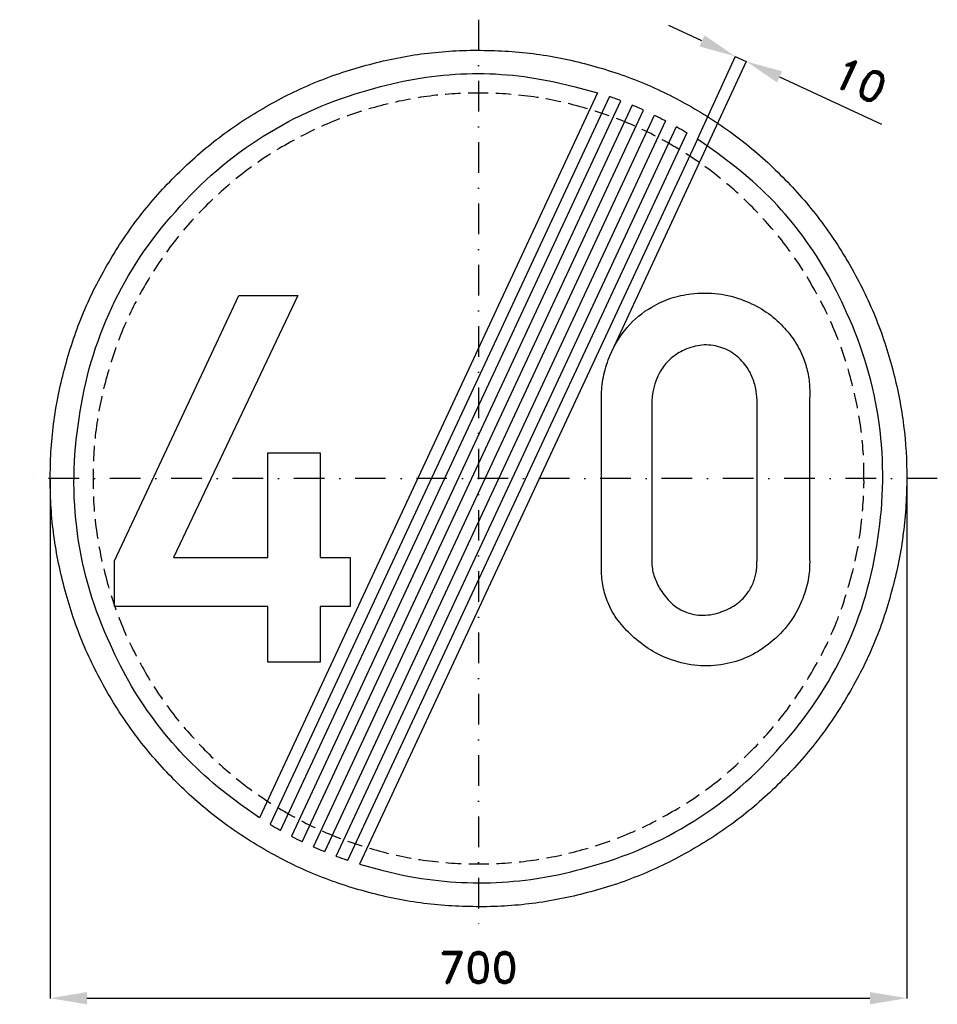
# Model space of a CAD drawing. Header units: millimetres. Extents: x -375 to 375, y -430 to 375.
import ezdxf

# ---------------------------------------------------------------- set-up
doc = ezdxf.new("R2010")
doc.units = ezdxf.units.MM
doc.header["$LTSCALE"] = 5
doc.linetypes.add('ČERCHOVANÁX2', pattern=[2, 1, -0.5, 0, -0.5])
doc.linetypes.add('ČÁRKOVANÁX2', pattern=[1.5, 1, -0.5])
doc.layers.add('Kóty', color=2, linetype='Continuous')
doc.layers.add('Značka', color=7, linetype='Continuous')
doc.styles.get("Standard").update_dxf_attribs({"font": 'romand.shx', "height": 25})
doc.dimstyles.get("Standard").update_dxf_attribs({"dimtxt": 25, "dimasz": 30, "dimexe": 0.18, "dimexo": 0.0625, "dimgap": 12.5, "dimtad": 1, "dimdec": 0, "dimzin": 0, "dimdsep": 46, "dimtxsty": 'Standard', "dimcen": 0.09, "dimadec": 0, "dimazin": 0, "dimtfac": 1, "dimtdec": 0, "dimtofl": 0, "dimtmove": 0, "dimatfit": 3, "dimfxl": 1, "dimtolj": 1, "dimtzin": 0, "dimarcsym": 0})

# ---------------------------------------------------------------- blocks, each defined once
blk = doc.blocks.new('*D2')
at = {"layer": 'Defpoints', "color": 0, "transparency": 16777216}
for p in [(-350.04, 0), (349.97, -3.46), (349.97, -424.82)]:
    blk.add_point(p, dxfattribs=at)
at = {"layer": 'Kóty', "color": 0, "lineweight": -2, "transparency": 16777216}
for p, q in [((-350.04, -0.06), (-350.04, -425)), ((349.97, -3.53), (349.97, -425)), ((-320.04, -424.82), (319.97, -424.82))]:
    blk.add_line(p, q, dxfattribs=at)
at = {"layer": 'Kóty', "color": 0, "transparency": 16777216}
for points in [[(-320.04, -419.82), (-320.04, -429.82), (-350.04, -424.82)], [(319.97, -419.82), (319.97, -429.82), (349.97, -424.82)]]:
    blk.add_solid(points, dxfattribs=at)
at = {"layer": 'Kóty', "color": 0, "transparency": 16777216, "insert": (-0.04, -399.82), "char_height": 25, "attachment_point": 5}
blk.add_mtext('\\A1;700', dxfattribs=at)

msp = doc.modelspace()

# ---------------------------------------------------------------- linework, layer by layer
at = {"layer": 'Kóty'}
for p, q in [((182.66, 357.66), (155.44, 370.27)), ((109.22, 104.31), (218.94, 341.05)), ((178.93, 277.24), (209.96, 345.21)), ((246.08, 328.27), (329.46, 289.62))]:
    msp.add_line(p, q, dxfattribs=at)
msp.add_lwpolyline([(209.88, 345.04), (218.86, 340.88)], dxfattribs=at)
for points in [[(184.77, 362.2), (180.56, 353.12), (209.88, 345.04)], [(248.18, 332.8), (243.98, 323.73), (218.86, 340.88)]]:
    msp.add_solid(points, dxfattribs=at)
at = {"layer": 'Značka', "color": 6, "linetype": 'ČERCHOVANÁX2', "lineweight": 25, "ltscale": 5}
for p, q in [((0, 375), (0, -375)), ((375, 0), (-375, 0))]:
    msp.add_line(p, q, dxfattribs=at)
at = {"layer": 'Značka', "color": 5}
for points in [[(349.99, -0.03, -0.001625), (349.98, -2.32), (349.96, -4.61, -0.032168), (346.47, -50.24, -0.035723), (336.85, -95.03, -0.036665), (321.81, -138.29, -0.034753), (300.78, -178.98, -0.034041), (274.95, -216.8, -0.034446), (244.21, -250.74, -0.034566), (209.5, -280.59, -0.034423), (171, -305.4, -0.034389), (129.74, -325.25, -0.034417), (86.14, -339.26, -0.034425), (41.14, -347.75, -0.034402), (-4.59, -350, -0.034408), (-50.26, -346.56, -0.034407), (-95.02, -336.89, -0.034408), (-138.23, -321.75, -0.034412), (-178.97, -300.82, -0.034403), (-216.79, -275.01, -0.034416), (-250.72, -244.26, -0.034424), (-280.57, -209.53, -0.03441), (-305.39, -171.05, -0.034415), (-325.24, -129.78, -0.034418), (-339.24, -86.18, -0.034414), (-347.74, -41.19, -0.034417), (-349.98, 4.55, -0.034416), (-346.54, 50.21, -0.034414), (-336.87, 94.97, -0.034418), (-321.73, 138.19, -0.034421), (-300.8, 178.92, -0.034414), (-274.99, 216.75, -0.034413), (-244.24, 250.68, -0.034403), (-209.52, 280.53, -0.034421), (-171.03, 305.34, -0.034408), (-129.76, 325.19, -0.034417), (-86.17, 339.2, -0.034422), (-41.17, 347.69, -0.034424), (4.57, 349.94, -0.034419), (50.23, 346.5, -0.034406), (94.99, 336.83, -0.034428), (138.21, 321.68, -0.034446), (178.94, 300.76, -0.03443), (216.76, 274.95, -0.034407), (250.69, 244.2, -0.034402), (280.55, 209.47, -0.03449), (305.36, 170.99, -0.034412), (325.19, 129.73, -0.034076), (339.22, 86.12, -0.032791), (347.5, 43.35, -0.034266), (349.99, -0.03)], [(97.36, 315.28), (-178.96, -277.3), (-194.41, -266.39), (-209.52, -254.99, -0.060973), (-262.27, -201.2, -0.061376), (-300.78, -135.82, -0.076299), (-327.67, -45.32, -0.076249), (-326.33, 49.13, -0.076077), (-299.71, 139.78, -0.075846), (-247.43, 218.34, -0.075536), (-175.91, 279.8, -0.074223), (-89.32, 317.65, -0.061358), (-14.37, 330.61, -0.066762), (60.63, 324.35), (79.08, 320.14), (97.36, 315.28)], [(178.93, 277.24), (-97.39, -315.34), (-79.1, -320.16), (-60.66, -324.41, 0.060983), (14.46, -330.24, 0.061375), (89.3, -317.71, 0.076296), (175.9, -280.14, 0.076245), (247.4, -218.4, 0.076077), (299.73, -139.75, 0.075845), (326.31, -49.19, 0.075537), (327.41, 45.09, 0.074217), (300.76, 135.76, 0.061371), (262.5, 201.5, 0.06675), (209.5, 254.93), (194.41, 266.36), (178.93, 277.24)], [(100.5, 63.1), (100.47, 65.78, -0.005907), (100.49, 68.47, -0.049022), (102.46, 84.87, -0.049985), (107.65, 100.72, -0.079527), (121.43, 123.36, -0.08909), (141.68, 140.13, -0.059753), (157.18, 147.3, -0.051982), (173.93, 150.88, -0.062026), (195.78, 150.9, -0.064475), (216.9, 145.5, -0.055426), (233.23, 137.33, -0.055486), (247.37, 125.78, -0.051117), (257.75, 113.3, -0.054887), (265.28, 98.94, -0.04524), (269.11, 86.61, -0.045999), (270.65, 73.85, -0.012286), (270.72, 69.38, -0.004099), (270.65, 64.91), (270.65, -65.84), (270.68, -68.53, -0.006903), (270.65, -71.22, -0.051789), (268.63, -86.77, -0.049708), (263.49, -101.69, -0.066814), (252.32, -120.46, -0.065917), (236.62, -135.69, -0.061118), (219.71, -146, -0.064157), (200.81, -151.81, -0.06966), (179.05, -152.97, -0.067446), (157.81, -148.25, -0.056819), (140.67, -140.14, -0.049567), (125.56, -128.53, -0.048044), (114.13, -116.15, -0.065877), (105.87, -101.69, -0.054748), (101.89, -88.53, -0.042354), (100.49, -74.81, -0.009172), (100.44, -70.32, -0.003111), (100.49, -65.84), (100.5, 63.1)], [(141.68, 63.1), (141.68, -65.84), (141.66, -67.64, 0.009528), (141.68, -69.44, 0.07385), (143.78, -80.54, 0.059496), (148.84, -90.94, 0.070722), (157.34, -101.62, 0.094575), (168.56, -108.84, 0.108407), (183.56, -111.81, 0.087599), (198.99, -108.84, 0.078135), (211.19, -102.5, 0.088165), (220.49, -92.72, 0.061793), (224.86, -84.54, 0.061199), (227.12, -75.59, 0.02518), (227.55, -70.73, 0.008453), (227.65, -65.84), (227.65, 63.1), (227.37, 67.34, 0.01649), (226.9, 71.56, 0.058329), (224.07, 82.12, 0.064735), (218.71, 91.75, 0.088092), (208.53, 101.99, 0.097886), (195.43, 107.88, 0.099834), (180.84, 108.79, 0.08829), (166.78, 104.31, 0.074123), (156.43, 97.28, 0.075672), (148.68, 87.63, 0.052621), (144.82, 79.51, 0.046088), (142.62, 70.81), (142.08, 66.96), (141.68, 63.1)]]:
    msp.add_lwpolyline(points, format="xyb", dxfattribs=at)
at = {"layer": 'Značka', "color": 6, "linetype": 'ČÁRKOVANÁX2', "ltscale": 2.5}
msp.add_lwpolyline([(314.99, 0.17, -0.001737), (314.98, -2.04), (314.96, -4.23, -0.032137), (311.82, -45.34, -0.03606), (303.13, -85.62, -0.037012), (289.68, -124.41, -0.034983), (270.74, -161.02, -0.034266), (247.46, -195.14, -0.034641), (219.78, -225.68, -0.034761), (188.57, -252.54, -0.03462), (153.91, -274.86, -0.034586), (116.77, -292.74, -0.034611), (77.53, -305.34, -0.034618), (37.04, -312.99, -0.034596), (-4.14, -315, -0.034602), (-45.23, -311.92, -0.034603), (-85.52, -303.2, -0.034604), (-124.42, -289.59, -0.034609), (-161.07, -270.74, -0.0346), (-195.12, -247.52, -0.034609), (-225.65, -219.84, -0.034617), (-252.52, -188.59, -0.034603), (-274.85, -153.95, -0.034608), (-292.73, -116.81, -0.034614), (-305.32, -77.56, -0.03461), (-312.98, -37.08, -0.034612), (-314.98, 4.09, -0.034611), (-311.9, 45.19, -0.03461), (-303.18, 85.47, -0.034614), (-289.57, 124.37, -0.034618), (-270.72, 161.02, -0.034611), (-247.51, 195.08, -0.034607), (-219.82, 225.61, -0.034596), (-188.58, 252.48, -0.034617), (-153.93, 274.8, -0.034605), (-116.79, 292.68, -0.03461), (-77.55, 305.28, -0.034616), (-37.06, 312.93, -0.034619), (4.11, 314.94, -0.034614), (45.21, 311.86, -0.0346), (85.49, 303.14, -0.034622), (124.38, 289.53, -0.034642), (161.05, 270.68, -0.034626), (195.09, 247.47, -0.0346), (225.62, 219.78, -0.034596), (252.51, 188.53, -0.034683), (274.82, 153.9, -0.034605), (292.68, 116.77, -0.034275), (305.31, 77.46, -0.032992), (312.77, 38.96, -0.034434)], format="xyb", close=True, dxfattribs=at)
at = {"layer": 'Značka', "color": 5}
for points in [[(106.94, 312.16), (-170.41, -282.63), (-169.98, -282.89), (-169.55, -283.15), (-167.82, -284.18), (-166.09, -285.19), (-164.35, -286.2), (-162.61, -287.19), (-162.17, -287.44), (-161.73, -287.69), (116.39, 308.76), (115.92, 308.93), (115.45, 309.11), (113.57, 309.81), (111.68, 310.49), (109.79, 311.17), (107.89, 311.83), (107.42, 311.99), (106.94, 312.16)], [(125.71, 305.08), (-152.93, -292.46), (-152.48, -292.69), (-152.04, -292.93), (-150.26, -293.84), (-148.48, -294.75), (-146.69, -295.64), (-144.89, -296.53), (-144.44, -296.75), (-143.99, -296.96), (134.9, 301.13), (134.45, 301.33), (133.99, 301.54), (132.16, 302.35), (130.32, 303.14), (128.48, 303.93), (126.64, 304.7), (126.18, 304.89), (125.71, 305.08)], [(152.9, 292.4), (-125.74, -305.14), (-126.2, -304.95), (-126.66, -304.76), (-128.51, -303.99), (-130.35, -303.2), (-132.18, -302.41), (-134.01, -301.6), (-134.47, -301.39), (-134.93, -301.19), (143.97, 296.9), (144.42, 296.69), (144.87, 296.47), (146.66, 295.58), (148.45, 294.69), (150.24, 293.78), (152.01, 292.87), (152.46, 292.63), (152.9, 292.4)], [(170.39, 282.57), (-106.97, -312.22), (-107.44, -312.05), (-107.92, -311.89), (-109.81, -311.23), (-111.71, -310.55), (-113.59, -309.87), (-115.48, -309.17), (-115.95, -308.99), (-116.42, -308.82), (161.71, 287.63), (162.15, 287.38), (162.58, 287.13), (164.33, 286.14), (166.07, 285.13), (167.8, 284.12), (169.52, 283.09), (169.96, 282.83), (170.39, 282.57)], [(-172.15, -150.03), (-172.15, -104.75), (-297.53, -104.75), (-297.53, -67.34), (-195.81, 149.56), (-147.62, 149.56), (-249.34, -64.47), (-172.15, -64.47), (-172.15, 21.03), (-129.34, 20.88), (-129.34, -64.47), (-104.96, -64.47), (-104.96, -104.75), (-129.34, -104.75), (-129.34, -150.03), (-172.15, -150.03)]]:
    msp.add_lwpolyline(points, dxfattribs=at)

# ---------------------------------------------------------------- texts
at = {"layer": 'Kóty', "insert": (311.89, 325.32), "char_height": 25, "attachment_point": 5, "rotation": 335.13334}
msp.add_mtext('\\A1;10', dxfattribs=at)

# ---------------------------------------------------------------- dimensions: what is measured, and where the dimension line sits
at = {"layer": 'Kóty'}
dim = msp.add_linear_dim(base=(349.97, -424.82), p1=(-350.04, 0), p2=(349.97, -3.46), dimstyle='Standard', dxfattribs=at)
dim.commit()
dim.dimension.update_dxf_attribs({"geometry": '*D2', "text_midpoint": (-0.04, -399.82)})

doc.saveas('drawing.dxf')
